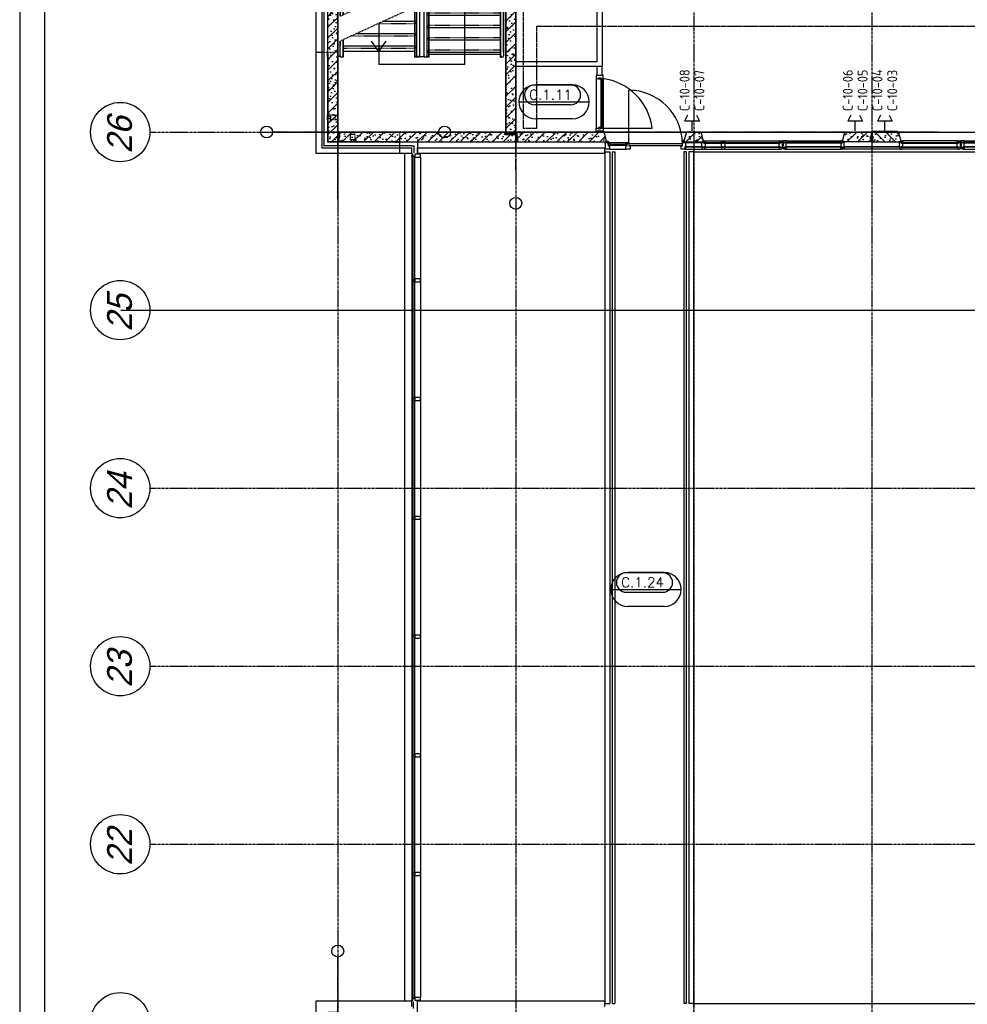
# Model space of a CAD drawing. Extents: x 0 to 1189, y 0 to 841.
# Tile 8 of 33: x 20 to 212, y 328 to 527. Entities that reach past the tile are written whole.
import ezdxf
from ezdxf.enums import TextEntityAlignment as Align

# ---------------------------------------------------------------- set-up
doc = ezdxf.new("R2010")
doc.units = 0
doc.header["$PDSIZE"] = 2
for name, pattern in [('B0304', [6, 5, -0.5, 0, -0.5]), ('B0402', [9.375, 6.25, -3.125]), ('DASHDOT', [25.4, 12.7, -6.35, 0, -6.35]), ('DASHEDX2', [1.5, 1, -0.5]), ('E0001', [1, 1, 0]), ('HIDDEN', [0.375, 0.25, -0.125]), ('HIDDENX2', [0.75, 0.5, -0.25])]:
    doc.linetypes.add(name, pattern=pattern)
doc.layers.get('0').update_dxf_attribs({"linetype": 'CONTINUOUS'})
for name, color, linetype in [('AB$1A---_ATTRIB', 9, 'CONTINUOUS'), ('AL$1A---_ALGEMEEN', 9, 'CONTINUOUS'), ('GOTEN', 3, 'CONTINUOUS'), ('STRAMIEN', 1, 'CONTINUOUS'), ('VITELCODERING', 1, 'CONTINUOUS'), ('VITELDATA', 2, 'CONTINUOUS')]:
    doc.layers.add(name, color=color, linetype=linetype)
doc.styles.add('ROMANS', font='romans.shx', dxfattribs={"height": 300})
doc.styles.add('ROMANSCURSIEF', font='romans.shx', dxfattribs={"oblique": 15, "height": 300})
doc.styles.get("Standard").update_dxf_attribs({"font": 'ISO'})
doc.styles.add('STYLE1', font='b-gbp', dxfattribs={"oblique": 15})
pattern_1 = [(225, (0, 0), (108.6116, -108.6116), []), (197, (0, 0), (-41.2599, -127.7242), [0, -130.56, -73.92, 0, -107.52]), (228, (0, 0), (29.4649, -129.8749), [0, -129.28, 0, -131.84, 0, -106.24]), (251, (0, 0), (76.6585, -107.6209), [0, -128, 0, -768, -105.28])]

# ---------------------------------------------------------------- blocks, each defined once
blk = doc.blocks.new('FORA0H')
at = {"color": 4}
blk.add_line((20, 836), (20, 5), dxfattribs=at)
at = {"color": 6}
blk.add_line((25, 831), (25, 10), dxfattribs=at)
blk = doc.blocks.new('B-GBPUI')
at = {"layer": 'AL$1A---_ALGEMEEN'}
for p, q in [((2985, 5453), (2985, 5480)), ((5415, 5453), (5415, 5480)), ((7815, 5453), (7815, 5480)), ((10215, 5453), (10215, 5480)), ((12615, 5453), (12615, 5480)), ((15015, 5453), (15015, 5480)), ((17510, 5453), (17510, 5480))]:
    blk.add_line(p, q, dxfattribs=at)
for points in [[(445, 5605), (445, 5485), (505, 5485), (505, 5605)], [(2970, 5605), (2970, 5485), (3030, 5485), (3030, 5605)], [(5370, 5605), (5370, 5485), (5430, 5485), (5430, 5605)], [(7770, 5605), (7770, 5485), (7830, 5485), (7830, 5605)], [(10170, 5605), (10170, 5485), (10230, 5485), (10230, 5605)], [(12570, 5605), (12570, 5485), (12630, 5485), (12630, 5605)], [(14970, 5605), (14970, 5485), (15030, 5485), (15030, 5605)], [(17495, 5605), (17495, 5485), (17555, 5485), (17555, 5605)], [(445, 5448), (445, 5430), (505, 5430), (505, 5448)], [(2985, 5453), (490, 5453), (490, 5480), (2985, 5480)], [(2970, 5448), (2970, 5430), (3030, 5430), (3030, 5448)], [(5385, 5453), (3015, 5453), (3015, 5480), (5385, 5480)], [(5370, 5448), (5370, 5430), (5430, 5430), (5430, 5448)], [(7785, 5453), (5415, 5453), (5415, 5480), (7785, 5480)], [(7770, 5448), (7770, 5430), (7830, 5430), (7830, 5448)], [(10185, 5453), (7815, 5453), (7815, 5480), (10185, 5480)], [(10170, 5448), (10170, 5430), (10230, 5430), (10230, 5448)], [(12585, 5453), (10215, 5453), (10215, 5480), (12585, 5480)], [(12570, 5448), (12570, 5430), (12630, 5430), (12630, 5448)], [(14985, 5453), (12615, 5453), (12615, 5480), (14985, 5480)], [(14970, 5448), (14970, 5430), (15030, 5430), (15030, 5448)], [(17510, 5453), (15015, 5453), (15015, 5480), (17510, 5480)], [(17495, 5448), (17495, 5430), (17555, 5430), (17555, 5448)]]:
    blk.add_lwpolyline(points, close=True, dxfattribs=at)
blk = doc.blocks.new('-954P1NIVO1')
at = {"layer": 'AL$1A---_ALGEMEEN', "color": 15, "linetype": 'DASHDOT'}
for p, q in [((0, -766), (0, 8222)), ((3600, -766), (3600, 8222)), ((-1474, 7200), (4498, 7200)), ((-1474, 3600), (4498, 3600)), ((-1474, 0), (4498, 0))]:
    blk.add_line(p, q, dxfattribs=at)
at = {"layer": 'AL$1A---_ALGEMEEN', "color": 15}
for p, q in [((50, 4325), (0, 4325)), ((50, 4335), (50, 4325)), ((110, 4335), (50, 4335)), ((50, 4310), (50, 4245)), ((50, 4235), (50, 3995)), ((100, 4310), (100, 4245)), ((100, 4235), (100, 3995)), ((110, 4335), (110, 4245)), ((110, 4235), (110, 3995)), ((1590, 4235), (110, 4235)), ((1590, 4235), (110, 4235)), ((830, 4235), (830, 2697)), ((1550, 4335), (1590, 4335)), ((1550, 4335), (1550, 4245)), ((1550, 4235), (1550, 3995)), ((1560, 4325), (1590, 4325)), ((1560, 4325), (1560, 4245)), ((1560, 4235), (1560, 3995)), ((1652, 4325), (1746, 4325)), ((1810, 4335), (1850, 4335)), ((1810, 4325), (1840, 4325)), ((1840, 4116), (1840, 4325)), ((1850, 4116), (1850, 4335)), ((1850, 4222), (3290, 4222)), ((2570, 4222), (2424, 4015)), ((2570, 4222), (2716, 4015)), ((2570, 1366), (2570, 4222)), ((3290, 4335), (3313, 4335)), ((3290, 4116), (3290, 4335)), ((3340, 4335), (3350, 4335)), ((3350, 4325), (3350, 4335)), ((3350, 4325), (3400, 4325)), ((50, 3985), (50, 3745)), ((100, 3985), (100, 3745)), ((110, 3985), (110, 3745)), ((1590, 3985), (110, 3985)), ((1550, 3985), (1550, 3745)), ((1560, 3985), (1560, 3745)), ((1810, 4116), (3290, 4116)), ((1840, 3866), (1840, 4106)), ((1850, 3866), (1850, 4106)), ((3290, 3866), (3290, 4106)), ((3300, 3866), (3300, 4106)), ((3350, 3866), (3350, 4106)), ((1810, 3866), (3290, 3866)), ((1840, 3616), (1840, 3856)), ((1850, 3616), (1850, 3856)), ((3290, 3616), (3290, 3856)), ((3300, 3616), (3300, 3856)), ((3350, 3616), (3350, 3856)), ((50, 3735), (50, 3495)), ((100, 3735), (100, 3495)), ((110, 3735), (110, 3495)), ((1590, 3735), (110, 3735)), ((1550, 3735), (1550, 3495)), ((1560, 3735), (1560, 3495)), ((1810, 3616), (3290, 3616)), ((1840, 3366), (1840, 3606)), ((1850, 3366), (1850, 3606)), ((3290, 3366), (3290, 3606)), ((3300, 3366), (3300, 3606)), ((3350, 3366), (3350, 3606)), ((50, 3485), (50, 3245)), ((100, 3485), (100, 3245)), ((110, 3485), (110, 3245)), ((1590, 3485), (110, 3485)), ((1550, 3485), (1550, 3245)), ((1560, 3485), (1560, 3245)), ((50, 3235), (50, 2995)), ((100, 3235), (100, 2995)), ((110, 3235), (110, 2995)), ((1590, 3235), (110, 3235)), ((1550, 3235), (1550, 3027)), ((1560, 3235), (1560, 3031)), ((1810, 3366), (3290, 3366)), ((1840, 3116), (1840, 3356)), ((1850, 3116), (1850, 3356)), ((3290, 3116), (3290, 3356)), ((3300, 3116), (3300, 3356)), ((3350, 3116), (3350, 3356)), ((1810, 3116), (3290, 3116)), ((1840, 2866), (1840, 3106)), ((1850, 2866), (1850, 3106)), ((3290, 2866), (3290, 3106)), ((3300, 2866), (3300, 3106)), ((3350, 2866), (3350, 3106)), ((50, 2985), (50, 2745)), ((100, 2985), (100, 2745)), ((110, 2985), (110, 2745)), ((1458, 2985), (110, 2985)), ((830, 2697), (684, 2904)), ((830, 2697), (976, 2904)), ((1810, 2866), (3290, 2866)), ((1840, 2616), (1840, 2856)), ((1850, 2616), (1850, 2856)), ((3290, 2616), (3290, 2856)), ((3300, 2616), (3300, 2856)), ((3350, 2616), (3350, 2856)), ((50, 2735), (50, 2495)), ((100, 2735), (100, 2495)), ((110, 2735), (110, 2495)), ((912, 2735), (110, 2735)), ((1810, 2616), (3290, 2616)), ((1840, 2366), (1840, 2606)), ((1850, 2366), (1850, 2606)), ((3290, 2366), (3290, 2606)), ((3300, 2366), (3300, 2606)), ((3350, 2366), (3350, 2606)), ((50, 2485), (50, 2340)), ((100, 2485), (100, 2363)), ((366, 2485), (110, 2485)), ((110, 2485), (110, 2368)), ((1600, 2485), (1458, 2485)), ((1550, 2527), (1550, 2495)), ((1550, 2485), (1550, 2245)), ((1560, 2531), (1560, 2495)), ((1560, 2485), (1560, 2245)), ((830, 2197), (830, 1366)), ((1600, 2235), (912, 2235)), ((1550, 2235), (1550, 1995)), ((1560, 2235), (1560, 1995)), ((1810, 2366), (3290, 2366)), ((1840, 2116), (1840, 2356)), ((1850, 2116), (1850, 2356)), ((3290, 2116), (3290, 2356)), ((3300, 2116), (3300, 2356)), ((3350, 2116), (3350, 2356)), ((1810, 2116), (3290, 2116)), ((1840, 1866), (1840, 2106)), ((1850, 1866), (1850, 2106)), ((3290, 1866), (3290, 2106)), ((3300, 1866), (3300, 2106)), ((3350, 1866), (3350, 2106)), ((50, 1840), (50, 1745)), ((100, 1863), (100, 1745)), ((110, 1868), (110, 1745)), ((1600, 1985), (366, 1985)), ((830, 1628), (684, 1835)), ((830, 1628), (976, 1835)), ((1550, 1985), (1550, 1745)), ((1560, 1985), (1560, 1745)), ((1810, 1866), (3290, 1866)), ((1840, 1616), (1840, 1856)), ((1850, 1616), (1850, 1856)), ((3290, 1616), (3290, 1856)), ((3300, 1616), (3300, 1856)), ((3350, 1616), (3350, 1856)), ((110, 1735), (110, 1515)), ((1600, 1735), (110, 1735)), ((1550, 1628), (110, 1628)), ((1550, 1735), (1550, 1515)), ((1560, 1735), (1560, 1525)), ((1810, 1616), (3290, 1616)), ((1810, 1616), (3290, 1616)), ((1840, 1525), (1840, 1606)), ((1850, 1515), (1850, 1606)), ((3290, 1515), (3290, 1606)), ((50, 1525), (0, 1525)), ((110, 1515), (92, 1515)), ((1610, 1515), (1550, 1515)), ((1594, 1525), (1560, 1525)), ((1645, 1525), (1755, 1525)), ((1850, 1515), (1792, 1515)), ((1840, 1525), (1801, 1525)), ((1850, 1578), (3290, 1578)), ((3290, 1515), (3307, 1515)), ((2570, 1366), (830, 1366))]:
    blk.add_line(p, q, dxfattribs=at)
at = {"layer": 'AL$1A---_ALGEMEEN', "color": 15, "linetype": 'B0402', "ltscale": 0.1}
for p, q in [((110, 4197), (1550, 4197)), ((3290, 4153), (1850, 4153)), ((110, 3947), (1550, 3947)), ((3290, 3903), (1850, 3903)), ((110, 3697), (1550, 3697)), ((3290, 3653), (1850, 3653)), ((110, 3447), (1550, 3447)), ((3290, 3403), (1850, 3403)), ((110, 3197), (1550, 3197)), ((3290, 3153), (1850, 3153)), ((110, 2947), (1376, 2947)), ((3290, 2903), (1850, 2903)), ((110, 2697), (830, 2697)), ((3290, 2653), (1850, 2653)), ((110, 2447), (284, 2447)), ((1376, 2447), (1550, 2447)), ((3290, 2403), (1850, 2403)), ((830, 2197), (1550, 2197)), ((3290, 2153), (1850, 2153)), ((284, 1947), (1550, 1947)), ((3290, 1903), (1850, 1903)), ((110, 1697), (1550, 1697)), ((3290, 1653), (1850, 1653))]:
    blk.add_line(p, q, dxfattribs=at)
at = {"layer": 'AL$1A---_ALGEMEEN', "color": 15, "linetype": 'B0402', "ltscale": 0.05}
for p, q in [((1590, 4199), (1550, 4199)), ((1810, 4151), (1850, 4151)), ((1590, 3949), (1550, 3949)), ((1810, 3901), (1850, 3901)), ((1590, 3699), (1550, 3699)), ((1810, 3651), (1850, 3651)), ((1590, 3449), (1550, 3449)), ((1810, 3401), (1850, 3401)), ((3290, 3401), (3350, 3401)), ((1590, 3199), (1550, 3199)), ((1810, 3151), (1850, 3151)), ((1810, 2901), (1850, 2901)), ((1810, 2651), (1850, 2651)), ((1600, 2449), (1550, 2449)), ((1810, 2401), (1850, 2401)), ((1600, 2199), (1550, 2199)), ((1810, 2151), (1850, 2151)), ((1600, 1949), (1550, 1949)), ((1810, 1901), (1850, 1901)), ((1600, 1699), (1550, 1699)), ((1810, 1651), (1850, 1651))]:
    blk.add_line(p, q, dxfattribs=at)
at = {"layer": 'AL$1A---_ALGEMEEN'}
for p, q in [((1600, 3050), (1600, 4310)), ((1650, 4310), (1650, 3072)), ((1750, 1540), (1750, 4310)), ((1800, 4310), (1800, 1540)), ((3300, 1540), (3300, 4310)), ((3350, 4310), (3350, 1540)), ((1600, 1540), (1600, 2550)), ((1650, 2572), (1650, 1540)), ((50, 1540), (50, 1840)), ((100, 1863), (100, 1540))]:
    blk.add_line(p, q, dxfattribs=at)
at = {"layer": 'AL$1A---_ALGEMEEN', "color": 15, "linetype": 'B0402'}
for p, q in [((1650, 3072), (50, 2340)), ((1650, 2572), (50, 1840))]:
    blk.add_line(p, q, dxfattribs=at)
at = {"layer": 'AL$1A---_ALGEMEEN', "color": 15}
for points in [[(2271, 4495), (2271, 4495), (2271, 4495), (2271, 4495), (2271, 4495), (2271, 4495), (2271, 4495)], [(1129, 1356), (1129, 1356), (1129, 1356), (1129, 1356), (1129, 1356), (1129, 1356), (1129, 1356)]]:
    blk.add_lwpolyline(points, dxfattribs=at)
at = {"layer": 'AL$1A---_ALGEMEEN'}
for points in [[(50, 2340), (50, 4310, -1), (100, 4310), (100, 2363)], [(1600, 3050), (1600, 4310, -1), (1650, 4310), (1650, 3072)]]:
    blk.add_lwpolyline(points, format="xyb", dxfattribs=at)
for centre, start, end in [((1625, 4310), 0, 180), ((1775, 4310), 0, 180), ((3325, 4310), 0, 180), ((75, 1540), 180, 0), ((1625, 1540), 180, 0), ((1775, 1540), 180, 0), ((3325, 1540), 180, 0)]:
    blk.add_arc(centre, 25, start, end, dxfattribs=at)
blk = doc.blocks.new('-P1KHI10')
at = {"layer": 'AL$1A---_ALGEMEEN', "color": 15, "ltscale": 2}
for p, q in [((-1731, -180), (-626, -180)), ((-559, -180), (-231, -180)), ((559, -180), (231, -180)), ((1731, -180), (626, -180)), ((-607, -214), (-1750, -214)), ((-1750, -214), (-1750, -222)), ((-607, -222), (-1750, -222)), ((-607, -302), (-1750, -302)), ((-1750, -302), (-1750, -306)), ((-607, -306), (-1750, -306)), ((-1748, -349), (-609, -349)), ((-607, -214), (-607, -222)), ((-607, -302), (-607, -306)), ((-209, -214), (-578, -214)), ((-578, -214), (-578, -222)), ((-209, -222), (-578, -222)), ((-209, -302), (-578, -302)), ((-578, -302), (-578, -306)), ((-209, -306), (-578, -306)), ((586, -349), (-576, -349)), ((-209, -214), (-209, -222)), ((-209, -302), (-209, -306)), ((-177, -302), (-177, -306)), ((173, -302), (-177, -302)), ((173, -306), (-177, -306)), ((-164, -210), (164, -210)), ((173, -302), (173, -306)), ((211, -302), (578, -302)), ((211, -302), (211, -306)), ((211, -306), (578, -306)), ((212, -214), (578, -214)), ((212, -214), (212, -222)), ((212, -222), (578, -222)), ((578, -214), (578, -222)), ((578, -302), (578, -306)), ((607, -214), (607, -222)), ((607, -214), (1750, -214)), ((607, -222), (1750, -222)), ((607, -302), (607, -306)), ((607, -302), (1750, -302)), ((607, -306), (1750, -306)), ((1758, -349), (609, -349)), ((1750, -214), (1750, -222)), ((1750, -302), (1750, -306))]:
    blk.add_line(p, q, dxfattribs=at)
at = {"layer": 'AL$1A---_ALGEMEEN', "linetype": 'Continuous', "ltscale": 2}
for points in [[(-1731, -210), (-1731, -180), (-1798, -180), (-1798, -210), (-1731, -210)], [(-559, -210), (-559, -180), (-626, -180), (-626, -210), (-559, -210)], [(-191, -210), (-191, -180), (-231, -180), (-231, -210), (-191, -210)], [(191, -210), (191, -180), (231, -180), (231, -210), (191, -210)], [(559, -210), (559, -180), (626, -180), (626, -210), (559, -210)], [(1731, -210), (1731, -180), (1798, -180), (1798, -210), (1731, -210)], [(-1798, -310), (-1731, -310), (-1731, -339), (-1748, -339), (-1748, -349), (-1778, -349), (-1778, -334), (-1798, -334), (-1798, -310)], [(-626, -310), (-559, -310), (-559, -339), (-576, -339), (-576, -349), (-609, -349), (-609, -339), (-626, -339), (-626, -310)], [(-231, -310), (-164, -310), (-164, -339), (-181, -339), (-181, -349), (-214, -349), (-214, -339), (-231, -339), (-231, -310)], [(231, -310), (164, -310), (164, -339), (181, -339), (181, -349), (214, -349), (214, -339), (231, -339), (231, -310)], [(626, -310), (559, -310), (559, -339), (576, -339), (576, -349), (609, -349), (609, -339), (626, -339), (626, -310)], [(1798, -310), (1731, -310), (1731, -339), (1748, -339), (1748, -349), (1778, -349), (1778, -334), (1798, -334), (1798, -310)]]:
    blk.add_lwpolyline(points, dxfattribs=at)
at = {"layer": 'AL$1A---_ALGEMEEN', "color": 15, "linetype": 'Continuous', "ltscale": 2}
for points in [[(-1798, -210), (-1798, -226), (-1798, -226), (-1798, -240), (-1789, -240), (-1789, -280), (-1798, -280), (-1798, -298), (-1798, -298), (-1798, -310), (-1758, -310), (-1758, -298), (-1731, -298), (-1731, -230), (-1731, -226), (-1758, -226), (-1758, -210), (-1795, -210)], [(1798, -210), (1798, -226), (1798, -226), (1798, -240), (1789, -240), (1789, -280), (1798, -280), (1798, -298), (1798, -298), (1798, -310), (1758, -310), (1758, -298), (1731, -298), (1731, -230), (1731, -226), (1758, -226), (1758, -210), (1795, -210)]]:
    blk.add_lwpolyline(points, close=True, dxfattribs=at)
at = {"layer": 'AL$1A---_ALGEMEEN', "linetype": 'Continuous', "ltscale": 2}
for points in [[(-599, -210), (-599, -226), (-626, -226), (-626, -270), (-626, -298), (-599, -298), (-599, -310), (-586, -310), (-586, -298), (-559, -298), (-559, -230), (-559, -226), (-586, -226), (-586, -210), (-596, -210)], [(-204, -210), (-204, -226), (-231, -226), (-231, -270), (-231, -298), (-204, -298), (-204, -310), (-181, -310), (-181, -298), (-164, -298), (-164, -230), (-164, -210), (-201, -210)], [(204, -210), (204, -226), (231, -226), (231, -270), (231, -298), (204, -298), (204, -310), (181, -310), (181, -298), (164, -298), (164, -230), (164, -210), (201, -210)], [(599, -210), (599, -226), (626, -226), (626, -270), (626, -298), (599, -298), (599, -310), (586, -310), (586, -298), (559, -298), (559, -230), (559, -226), (586, -226), (586, -210), (596, -210)]]:
    blk.add_lwpolyline(points, close=True, dxfattribs=at)
blk = doc.blocks.new('-P1KHI11')
at = {"layer": 'AL$1A---_ALGEMEEN', "color": 15, "ltscale": 2}
for p, q in [((-1731, -180), (-626, -180)), ((1731, -180), (626, -180)), ((-607, -214), (-1750, -214)), ((-1750, -214), (-1750, -222)), ((-607, -222), (-1750, -222)), ((-607, -302), (-1750, -302)), ((-1750, -302), (-1750, -306)), ((-607, -306), (-1750, -306)), ((-1748, -349), (-609, -349)), ((-607, -214), (-607, -222)), ((-607, -302), (-607, -306)), ((586, -349), (-576, -349)), ((569, -302), (-569, -302)), ((-569, -302), (-569, -306)), ((569, -306), (-569, -306)), ((569, -302), (569, -306)), ((607, -214), (607, -222)), ((607, -214), (1750, -214)), ((607, -222), (1750, -222)), ((607, -302), (607, -306)), ((607, -302), (1750, -302)), ((607, -306), (1750, -306)), ((1758, -349), (609, -349)), ((1750, -214), (1750, -222)), ((1750, -302), (1750, -306))]:
    blk.add_line(p, q, dxfattribs=at)
at = {"layer": 'AL$1A---_ALGEMEEN', "linetype": 'Continuous', "ltscale": 2}
for points in [[(-1731, -210), (-1731, -180), (-1798, -180), (-1798, -210), (-1731, -210)], [(-586, -210), (-586, -180), (-627, -180), (-627, -210), (-586, -210)], [(586, -210), (586, -180), (626, -180), (626, -210), (586, -210)], [(1731, -210), (1731, -180), (1798, -180), (1798, -210), (1731, -210)], [(-1798, -310), (-1731, -310), (-1731, -339), (-1748, -339), (-1748, -349), (-1778, -349), (-1778, -334), (-1798, -334), (-1798, -310)], [(-626, -310), (-559, -310), (-559, -339), (-576, -339), (-576, -349), (-609, -349), (-609, -339), (-626, -339), (-626, -310)], [(626, -310), (559, -310), (559, -339), (576, -339), (576, -349), (609, -349), (609, -339), (626, -339), (626, -310)], [(1798, -310), (1731, -310), (1731, -339), (1748, -339), (1748, -349), (1778, -349), (1778, -334), (1798, -334), (1798, -310)]]:
    blk.add_lwpolyline(points, dxfattribs=at)
at = {"layer": 'AL$1A---_ALGEMEEN', "color": 15, "linetype": 'Continuous', "ltscale": 2}
for points in [[(-1798, -210), (-1798, -226), (-1798, -226), (-1798, -240), (-1789, -240), (-1789, -280), (-1798, -280), (-1798, -298), (-1798, -298), (-1798, -310), (-1758, -310), (-1758, -298), (-1731, -298), (-1731, -230), (-1731, -226), (-1758, -226), (-1758, -210), (-1795, -210)], [(1798, -210), (1798, -226), (1798, -226), (1798, -240), (1789, -240), (1789, -280), (1798, -280), (1798, -298), (1798, -298), (1798, -310), (1758, -310), (1758, -298), (1731, -298), (1731, -230), (1731, -226), (1758, -226), (1758, -210), (1795, -210)]]:
    blk.add_lwpolyline(points, close=True, dxfattribs=at)
at = {"layer": 'AL$1A---_ALGEMEEN', "linetype": 'Continuous', "ltscale": 2}
for points in [[(-600, -210), (-600, -226), (-627, -226), (-627, -270), (-627, -298), (-600, -298), (-600, -310), (-577, -310), (-577, -298), (-560, -298), (-560, -230), (-560, -210), (-597, -210)], [(599, -210), (599, -226), (626, -226), (626, -270), (626, -298), (599, -298), (599, -310), (576, -310), (576, -298), (559, -298), (559, -230), (559, -210), (596, -210)]]:
    blk.add_lwpolyline(points, close=True, dxfattribs=at)
blk = doc.blocks.new('-P1KHI16')
at = {"layer": 'AL$1A---_ALGEMEEN', "ltscale": 2}
blk.add_line((-1311, -235), (-1311, 847), dxfattribs=at)
at = {"layer": 'AL$1A---_ALGEMEEN', "color": 15, "ltscale": 2}
for p, q in [((231, -180), (559, -180)), ((626, -180), (1731, -180)), ((-1731, -210), (-1349, -210)), ((-1354, -249), (-1723, -249)), ((-1723, -249), (-1723, -269)), ((-1354, -254), (-1723, -254)), ((-1354, -269), (-1723, -269)), ((-1723, -269), (-1723, -273)), ((-1354, -273), (-1723, -273)), ((-1704, -349), (-1376, -349)), ((-1354, -249), (-1354, -269)), ((-1354, -269), (-1354, -273)), ((-181, -349), (181, -349)), ((-177, -302), (-177, -306)), ((173, -302), (-177, -302)), ((173, -306), (-177, -306)), ((-164, -210), (164, -210)), ((173, -302), (173, -306)), ((211, -302), (578, -302)), ((211, -306), (578, -306)), ((212, -214), (578, -214)), ((212, -214), (212, -222)), ((212, -222), (578, -222)), ((213, -302), (213, -306)), ((214, -349), (1748, -349)), ((578, -214), (578, -222)), ((578, -302), (578, -306)), ((607, -214), (607, -222)), ((607, -214), (1750, -214)), ((607, -222), (1750, -222)), ((607, -302), (607, -306)), ((607, -302), (1750, -302)), ((607, -306), (1750, -306)), ((1750, -214), (1750, -222)), ((1751, -302), (1751, -306))]:
    blk.add_line(p, q, dxfattribs=at)
at = {"layer": 'AL$1A---_ALGEMEEN', "ltscale": 2}
for points in [[(-1771, -182), (-1733, -182), (-1733, -210), (-1761, -210), (-1761, -210), (-1771, -210), (-1771, -210), (-1771, -210), (-1771, -182)], [(-1794, -349), (-1794, -319), (-1785, -319), (-1785, -240), (-1794, -240), (-1794, -230), (-1785, -230), (-1785, -210), (-1731, -210), (-1731, -277), (-1704, -277), (-1704, -349), (-1794, -349)], [(-1785, -210), (-1767, -210)], [(-1731, -218), (-1704, -218), (-1704, -245), (-1721, -245), (-1721, -245), (-1731, -245), (-1731, -245), (-1731, -245), (-1731, -218)]]:
    blk.add_lwpolyline(points, dxfattribs=at)
at = {"layer": 'AL$1A---_ALGEMEEN', "linetype": 'Continuous', "ltscale": 2}
for points in [[(-191, -210), (-191, -180), (-227, -180), (-227, -210), (-191, -210)], [(191, -210), (191, -180), (231, -180), (231, -210), (191, -210)], [(559, -210), (559, -180), (626, -180), (626, -210), (559, -210)], [(1731, -210), (1731, -180), (1798, -180), (1798, -210), (1731, -210)], [(-1376, -218), (-1349, -218), (-1349, -245), (-1366, -245), (-1366, -245), (-1376, -245), (-1376, -245), (-1376, -245), (-1376, -218)], [(-181, -310), (-164, -310), (-164, -339), (-171, -339), (-171, -339), (-181, -339), (-181, -339), (-181, -339), (-181, -310)], [(231, -310), (164, -310), (164, -339), (181, -339), (181, -349), (214, -349), (214, -339), (231, -339), (231, -310)], [(626, -310), (559, -310), (559, -339), (576, -339), (576, -349), (609, -349), (609, -339), (626, -339), (626, -310)], [(1798, -310), (1731, -310), (1731, -339), (1748, -339), (1748, -349), (1778, -349), (1778, -334), (1798, -334), (1798, -310)]]:
    blk.add_lwpolyline(points, dxfattribs=at)
at = {"layer": 'AL$1A---_ALGEMEEN', "color": 15, "linetype": 'Continuous', "ltscale": 2}
for points in [[(-1376, -277), (-1349, -277), (-1349, -210), (-1313, -210), (-1313, -277), (-1286, -277), (-1286, -349), (-1313, -349), (-1313, -349), (-1336, -349), (-1336, -349), (-1376, -349)], [(-254, -277), (-227, -277), (-227, -210), (-164, -210), (-164, -230), (-164, -298), (-181, -298), (-181, -349), (-254, -349), (-254, -282), (-254, -282)], [(1798, -210), (1798, -226), (1798, -226), (1798, -240), (1789, -240), (1789, -280), (1798, -280), (1798, -298), (1798, -298), (1798, -310), (1758, -310), (1758, -298), (1731, -298), (1731, -230), (1731, -226), (1758, -226), (1758, -210), (1795, -210)]]:
    blk.add_lwpolyline(points, close=True, dxfattribs=at)
at = {"layer": 'AL$1A---_ALGEMEEN', "ltscale": 2}
blk.add_lwpolyline([(-1311, -235), (-1311, -275), (-229, -275), (-229, -235)], close=True, dxfattribs=at)
at = {"layer": 'AL$1A---_ALGEMEEN', "linetype": 'Continuous', "ltscale": 2}
for points in [[(204, -210), (204, -226), (231, -226), (231, -270), (231, -298), (204, -298), (204, -310), (181, -310), (181, -298), (164, -298), (164, -230), (164, -210), (201, -210)], [(599, -210), (599, -226), (626, -226), (626, -270), (626, -298), (599, -298), (599, -310), (586, -310), (586, -298), (559, -298), (559, -230), (559, -226), (586, -226), (586, -210), (596, -210)]]:
    blk.add_lwpolyline(points, close=True, dxfattribs=at)
at = {"layer": 'AL$1A---_ALGEMEEN', "ltscale": 2}
blk.add_arc((-1320, -244), 1091, 0.4877, 89.5123, dxfattribs=at)
blk = doc.blocks.new('-954P1-KHIC')
at = {"layer": 'AL$1A---_ALGEMEEN', "ltscale": 2}
for p, q in [((-139, -1033.2), (-139, -966.2)), ((-139, -966.2), (-90, -966.2)), ((-49, -966.2), (0, -966.2)), ((0, -966.2), (0, -1033.2)), ((-120.5, -1033.2), (-139, -1033.2)), ((-18.5, -1023.2), (-120.5, -1023.2)), ((-120.5, -1023.2), (-120.5, -1033.2)), ((-18.5, -1033.2), (-18.5, -1023.2)), ((0, -1033.2), (-18.5, -1033.2))]:
    blk.add_line(p, q, dxfattribs=at)
at = {"layer": 'AL$1A---_ALGEMEEN'}
for p, q in [((-49, -949.2), (-90, -949.2)), ((-90, -949.2), (-90, -975.2)), ((-90, -975.2), (-49, -975.2)), ((-49, -949.2), (-49, -975.2))]:
    blk.add_line(p, q, dxfattribs=at)
blk = doc.blocks.new('-P1KHI04')
at = {"layer": 'AL$1A---_ALGEMEEN', "color": 15, "ltscale": 2}
for p, q in [((0, 1074), (0, 67)), ((139, 1074), (139, 67))]:
    blk.add_line(p, q, dxfattribs=at)
at = {"layer": 'AL$1A---_ALGEMEEN', "ltscale": 2}
blk.add_line((130, 69), (1133, 69), dxfattribs=at)
at = {"layer": 'AL$1A---_ALGEMEEN', "color": 15}
blk.add_lwpolyline([(130, 1072), (91, 1072), (91, 69), (130, 69)], close=True, dxfattribs=at)
at = {"layer": 'AL$1A---_ALGEMEEN', "ltscale": 2}
blk.add_arc((-14, -75), 1156, 7.1626, 82.8374, dxfattribs=at)
at = {"layer": 'AL$1A---_ALGEMEEN', "ltscale": 2, "xscale": -1, "rotation": 180}
blk.add_blockref('-954P1-KHIC', (139, 108), dxfattribs=at)
at = {"layer": 'AL$1A---_ALGEMEEN', "ltscale": 2}
blk.add_blockref('-954P1-KHIC', (139, 1033), dxfattribs=at)
blk = doc.blocks.new('-954P1-KSE01')
at = {"layer": 'AL$1A---_ALGEMEEN', "color": 15, "ltscale": 2}
for p, q in [((-205, 1512.6), (-205, -205)), ((-200, 1512.6), (-200, -200)), ((1149.3, -205), (-205, -205)), ((1149.3, -200), (-200, -200))]:
    blk.add_line(p, q, dxfattribs=at)
at = {"layer": 'AL$1A---_ALGEMEEN', "ltscale": 2}
for p, q in [((1149.3, -200), (1149.3, -205)), ((1249.3, -200), (1149.3, -200)), ((1149.3, -205), (1249.3, -205)), ((1249.3, -205), (1249.3, -200))]:
    blk.add_line(p, q, dxfattribs=at)
for points in [[(-205, 1612.6), (-200, 1612.6), (-200, 1512.6), (-205, 1512.6), (-205, 1612.6)], [(-205, 350), (-200, 350), (-200, 250), (-205, 250), (-205, 350)], [(-200, 325), (-150, 325), (-150, 275), (-200, 275)], [(275, -150), (325, -150), (325, -200), (275, -200), (275, -150)], [(250, -200), (350, -200), (350, -205), (250, -205), (250, -200)]]:
    blk.add_lwpolyline(points, dxfattribs=at)
at = {"layer": 'AL$1A---_ALGEMEEN', "color": 15, "linetype": 'HIDDEN', "ltscale": 0.1}
for points in [[(-150, 350), (-50, 350), (-50, 250), (-150, 250), (-150, 350)], [(250, -150), (350, -150), (350, -50), (250, -50), (250, -150)]]:
    blk.add_lwpolyline(points, dxfattribs=at)
blk = doc.blocks.new('-STR-H')
at = {"layer": 'AL$1A---_ALGEMEEN', "linetype": 'DASHDOT', "ltscale": 0.5}
blk.add_line((0, 0), (-9880, 0), dxfattribs=at)
at = {"layer": 'AL$1A---_ALGEMEEN', "linetype": 'Continuous', "ltscale": 2}
blk.add_circle((-10000, 0), 120, dxfattribs=at)
for p in [(-8560, 0), (-4960, 0), (-1360, 0)]:
    blk.add_point(p, dxfattribs=at)
blk = doc.blocks.new('-P21')
at = {"layer": 'AL$1A---_ALGEMEEN', "ltscale": 2}
h = blk.add_hatch(dxfattribs=at)
h.set_pattern_fill('PREFB', color=256, scale=8, angle=180, style=0)
h.set_pattern_definition(pattern_1)
h.paths.add_polyline_path([(-200, -200), (0, -200), (0, -125), (-25, -100), (0, -75), (0, 3565), (-25, 3590), (-25, 3610), (0, 3635), (0, 5679), (-160, 5722), (-200, 5722)])
at = {"layer": 'AL$1A---_ALGEMEEN', "linetype": 'Continuous', "ltscale": 2}
for p, q in [((-200, -200), (-200, 5722)), ((-200, 5722), (-160, 5722)), ((-160, 5722), (0, 5679)), ((0, 5679), (0, 3635)), ((-25, 3610), (0, 3635)), ((-25, 3610), (-25, 3590)), ((0, 3565), (-25, 3590)), ((0, 3565), (0, -75)), ((0, -125), (0, -200)), ((0, -200), (-200, -200))]:
    blk.add_line(p, q, dxfattribs=at)
for points in [[(-200, 5722), (-160, 5722), (0, 5679), (0, 3635), (-25, 3610), (-25, 3590), (0, 3565), (0, -75), (-25, -100), (0, -125), (0, -200), (-200, -200), (-200, 5722)], [(0, -125), (-25, -100), (0, -75)], [(0, -125), (-25, -100), (0, -75)]]:
    blk.add_lwpolyline(points, dxfattribs=at)
at = {"layer": 'AL$1A---_ALGEMEEN', "linetype": 'Continuous', "ltscale": 2, "rotation": 270}
blk.add_blockref('-STR-H', (0, -1360), dxfattribs=at)
blk = doc.blocks.new('-STR-H2')
at = {"layer": 'AL$1A---_ALGEMEEN', "linetype": 'DASHDOT', "ltscale": 0.5}
blk.add_line((-3600, 0), (-9880, 0), dxfattribs=at)
at = {"layer": 'AL$1A---_ALGEMEEN', "linetype": 'Continuous', "ltscale": 2}
blk.add_circle((-10000, 0), 120, dxfattribs=at)
for p in [(-8560, 0), (-4960, 0)]:
    blk.add_point(p, dxfattribs=at)
blk = doc.blocks.new('-P22')
at = {"layer": 'AL$1A---_ALGEMEEN', "ltscale": 2}
h = blk.add_hatch(dxfattribs=at)
h.set_pattern_fill('PREFB', color=256, scale=8, angle=180, style=0)
h.set_pattern_definition(pattern_1)
h.paths.add_polyline_path([(50, 0), (40, -10), (40, -75), (65, -100), (40, -125), (40, -200), (3620, -200), (3620, -50), (3400, -50), (3400, -10), (3390, 0)])
at = {"layer": 'AL$1A---_ALGEMEEN', "linetype": 'Continuous', "ltscale": 2}
for p, q in [((40, -10), (50, 0)), ((3390, 0), (50, 0)), ((40, -10), (40, -75)), ((40, -125), (40, -200)), ((3390, 0), (3400, -10)), ((3400, -50), (3400, -10)), ((3400, -50), (3620, -50)), ((3620, -200), (3620, -50)), ((40, -200), (3620, -200))]:
    blk.add_line(p, q, dxfattribs=at)
for points in [[(50, 0), (40, -10), (40, -75), (65, -100), (40, -125), (40, -200), (3620, -200), (3620, -50), (3400, -50), (3400, -10), (3390, 0), (50, 0)], [(40, -75), (65, -100), (40, -125)]]:
    blk.add_lwpolyline(points, dxfattribs=at)
blk.add_blockref('-STR-H2', (8580, 0), dxfattribs=at)
blk = doc.blocks.new('-P23')
at = {"layer": 'AL$1A---_ALGEMEEN', "ltscale": 2}
h = blk.add_hatch(dxfattribs=at)
h.set_pattern_fill('PREFB', color=256, scale=8, angle=180, style=0)
h.set_pattern_definition(pattern_1)
h.paths.add_polyline_path([(0, 1269), (-120, 1269), (-120, 1226), (-200, 1226), (-200, 181), (-175, 156), (-175, 136), (-200, 111), (-200, -3484), (0, -3484)])
at = {"layer": 'AL$1A---_ALGEMEEN', "linetype": 'Continuous', "ltscale": 2}
for p, q in [((-200, 1226), (-120, 1226)), ((-120, 1226), (-120, 1269)), ((-120, 1269), (0, 1269)), ((0, 1269), (0, -3484)), ((-175, 156), (-200, 181)), ((-200, 111), (-175, 136)), ((-200, -3484), (-200, 111)), ((-175, 136), (-175, 156)), ((0, -3484), (-200, -3484))]:
    blk.add_line(p, q, dxfattribs=at)
for points in [[(-200, -3484), (0, -3484), (0, 1269), (-120, 1269), (-120, 1226), (-200, 1226), (-200, 181), (-175, 156), (-175, 136), (-200, 111), (-200, -3484)], [(-200, 181), (-200, 1226)]]:
    blk.add_lwpolyline(points, dxfattribs=at)
at = {"layer": 'AL$1A---_ALGEMEEN', "linetype": 'Continuous', "ltscale": 2, "rotation": 90}
blk.add_blockref('-STR-H', (0, 5106), dxfattribs=at)
blk = doc.blocks.new('-P20')
at = {"layer": 'AL$1A---_ALGEMEEN', "ltscale": 2}
h = blk.add_hatch(dxfattribs=at)
h.set_pattern_fill('PREFB', color=256, scale=8, angle=180, style=0)
h.set_pattern_definition(pattern_1)
h.paths.add_polyline_path([(0, 10953), (-25, 10978), (0, 11003), (0, 11078), (-200, 11078), (-200, 3610), (-160, 3610), (0, 3652.9)])
at = {"layer": 'AL$1A---_ALGEMEEN', "linetype": 'Continuous', "ltscale": 2}
for p, q in [((-200, 3610), (-200, 11078)), ((-200, 11078), (0, 11078)), ((0, 11078), (0, 11003)), ((0, 10953), (0, 3652.9)), ((-160, 3610), (-200, 3610)), ((0, 3652.9), (-160, 3610))]:
    blk.add_line(p, q, dxfattribs=at)
for points in [[(-200, 3610), (-160, 3610), (0, 3652.9), (0, 10953), (-25, 10978), (0, 11003), (0, 11078), (-200, 11078), (-200, 3610)], [(0, 11003), (-25, 10978), (0, 10953)]]:
    blk.add_lwpolyline(points, dxfattribs=at)
at = {"layer": 'AL$1A---_ALGEMEEN', "linetype": 'Continuous', "ltscale": 2, "rotation": 270}
blk.add_blockref('-STR-H', (0, 2318), dxfattribs=at)
blk = doc.blocks.new('-P02')
at = {"layer": 'AL$1A---_ALGEMEEN', "ltscale": 2}
h = blk.add_hatch(dxfattribs=at)
h.set_pattern_fill('PREFB', color=256, scale=8, angle=180, style=0)
h.set_pattern_definition(pattern_1)
h.paths.add_polyline_path([(1796, 0), (30, 0), (30, -75), (55, -100), (30, -125), (30, -200), (1839, -200), (1839, -160)])
h.paths.add_polyline_path([(3758, 0), (3462, 0), (3419, -160), (3419, -200), (3801, -200), (3801, -160)])
h.paths.add_polyline_path([(7200, -75), (7200, 0), (6667, 0), (6624, -160), (6624, -200), (7200, -200), (7200, -125), (7175, -100)])
at = {"layer": 'AL$1A---_ALGEMEEN', "linetype": 'Continuous', "ltscale": 2}
for p, q in [((1796, 0), (30, 0)), ((1839, -160), (1796, 0)), ((30, 0), (30, -75)), ((30, -125), (30, -200)), ((1839, -200), (1839, -160)), ((3462, 0), (3419, -160)), ((3419, -160), (3419, -200)), ((3758, 0), (3462, 0)), ((3801, -160), (3758, 0)), ((3801, -200), (3801, -160)), ((6624, -160), (6667, 0)), ((6624, -200), (6624, -160)), ((6667, 0), (7200, 0)), ((7200, 0), (7200, -75)), ((7200, -125), (7200, -200)), ((30, -200), (1839, -200)), ((3419, -200), (3801, -200)), ((7200, -200), (6624, -200))]:
    blk.add_line(p, q, dxfattribs=at)
at = {"layer": 'AL$1A---_ALGEMEEN', "color": 15, "ltscale": 2}
blk.add_line((1797, 0), (6666, 0), dxfattribs=at)
at = {"layer": 'AL$1A---_ALGEMEEN', "linetype": 'Continuous', "ltscale": 2}
for points in [[(30, -75), (55, -100), (30, -125)], [(7200, -125), (7175, -100), (7200, -75)]]:
    blk.add_lwpolyline(points, dxfattribs=at)
blk.add_blockref('-STR-H', (8570, 0), dxfattribs=at)
blk = doc.blocks.new('-RUIM-NR')
at = {"layer": 'AL$1A---_ALGEMEEN', "color": 15, "linetype": 'ByBlock'}
for p, q in [((340, 337), (-399, 337)), ((370, 343), (-370, 343)), ((-713, 0), (713, 0)), ((341, -62), (-399, -62)), ((370, -343), (-370, -343))]:
    blk.add_line(p, q, dxfattribs=at)
for centre, radius, start, end in [((-370, 0), 343, 90, 270), ((-399, 140), 198, 90, 270), ((340, 140), 198, 270, 90), ((370, 0), 343, 270, 90)]:
    blk.add_arc(centre, radius, start, end, dxfattribs=at)
at = {"layer": 'AB$1A---_ATTRIB', "linetype": 'Continuous', "style": 'ROMANS'}
blk.add_attdef('RUIMTENUMMER', (-502, 43), '', height=200, dxfattribs=at)
at = {"layer": 'AB$1A---_ATTRIB', "color": 1, "linetype": 'Continuous', "style": 'ROMANS'}
blk.add_attdef('PEILMAAT', (-557, -214), '', height=150, dxfattribs=at)
blk = doc.blocks.new('-P01')
at = {"layer": 'AL$1A---_ALGEMEEN', "ltscale": 2}
h = blk.add_hatch(dxfattribs=at)
h.set_pattern_fill('PREFB', color=256, scale=8, angle=180, style=0)
h.set_pattern_definition(pattern_1)
h.paths.add_polyline_path([(586, 160), (586, 200), (10, 200), (10, 125), (35, 100), (10, 75), (10, 0), (543, 0)])
h.paths.add_polyline_path([(3791, 160), (3791, 200), (3409, 200), (3409, 160), (3452, 0), (3748, 0)])
h.paths.add_polyline_path([(7190, 75), (7165, 100), (7190, 125), (7190, 200), (6614, 200), (6614, 160), (6657, 0), (7190, 0)])
at = {"layer": 'AL$1A---_ALGEMEEN', "linetype": 'Continuous', "ltscale": 2}
for p, q in [((10, 200), (586, 200)), ((10, 125), (10, 200)), ((586, 200), (586, 160)), ((3409, 200), (3791, 200)), ((3409, 160), (3409, 200)), ((3791, 200), (3791, 160)), ((7190, 200), (6614, 200)), ((6614, 200), (6614, 160)), ((7190, 125), (7190, 200)), ((10, 0), (10, 75)), ((543, 0), (10, 0)), ((586, 160), (543, 0)), ((3452, 0), (3409, 160)), ((3748, 0), (3452, 0)), ((3791, 160), (3748, 0)), ((6614, 160), (6657, 0)), ((6657, 0), (7190, 0)), ((7190, 0), (7190, 75))]:
    blk.add_line(p, q, dxfattribs=at)
at = {"layer": 'AL$1A---_ALGEMEEN', "color": 15, "linetype": 'Continuous', "ltscale": 2}
for p, q in [((10, 0), (7190, 0)), ((524, 0), (519, -20)), ((6676, 0), (6681, -20))]:
    blk.add_line(p, q, dxfattribs=at)
at = {"layer": 'AL$1A---_ALGEMEEN', "ltscale": 2}
for p, q in [((10, 0), (10, -20)), ((7190, 0), (7190, -20)), ((10, -20), (519, -20)), ((7190, -20), (6681, -20))]:
    blk.add_line(p, q, dxfattribs=at)
at = {"layer": 'AL$1A---_ALGEMEEN', "linetype": 'Continuous', "ltscale": 2}
for points in [[(10, 125), (35, 100), (10, 75)], [(7190, 75), (7165, 100), (7190, 125)]]:
    blk.add_lwpolyline(points, dxfattribs=at)
at = {"layer": 'AL$1A---_ALGEMEEN', "linetype": 'DASHDOT', "ltscale": 0.5, "rotation": 180}
blk.add_blockref('-STR-H', (-1360, 0), dxfattribs=at)
blk = doc.blocks.new('XREF_B-A3-II-113')
at = {"layer": 'AL$1A---_ALGEMEEN', "color": 8, "ltscale": 2}
for p, q in [((20437, 62426), (20437, 68244)), ((20592, 68259), (20592, 62581)), ((26119, 64287), (26119, 67584)), ((26219, 67584), (26219, 64187)), ((24472, 64187), (24472, 64287)), ((24481, 64287), (26119, 64287)), ((26219, 64187), (24481, 64187)), ((22373, 62581), (20592, 62581)), ((22373, 62426), (22373, 62541)), ((22483, 62541), (22862, 62541)), ((22483, 62426), (22483, 62541)), ((22862, 62541), (26264, 62541)), ((26264, 62541), (26264, 62426)), ((22373, 62426), (20437, 62426)), ((22223, 62426), (22223, 45296)), ((22373, 62356), (22373, 45366)), ((26264, 62426), (22483, 62426)), ((22548, 62356), (22548, 45366)), ((20437, 45296), (22373, 45296)), ((20437, 37932), (20437, 45296)), ((22373, 45181), (22373, 45296)), ((22403, 45141), (22403, 45281)), ((22483, 45296), (26264, 45296)), ((26264, 45296), (26264, 45181))]:
    blk.add_line(p, q, dxfattribs=at)
at = {"layer": 'AL$1A---_ALGEMEEN', "color": 8, "linetype": 'HIDDENX2'}
for p, q in [((20437, 64474), (20872, 64474)), ((22121, 62861), (22121, 62426))]:
    blk.add_line(p, q, dxfattribs=at)
at = {"layer": 'AL$1A---_ALGEMEEN', "color": 8, "linetype": 'Continuous', "ltscale": 2}
for p, q in [((26119, 64002), (26119, 64187)), ((26219, 64002), (26219, 64187)), ((26118, 62871), (26118, 62861)), ((26220, 62871), (26220, 62861)), ((26274, 62461), (26274, 45241)), ((26274, 62461), (26374, 62461)), ((26374, 62461), (26374, 45241)), ((26424, 62461), (26424, 45241)), ((26424, 62461), (26474, 62461)), ((26474, 62461), (26474, 45241)), ((27920, 62461), (27870, 62461)), ((27870, 62461), (27870, 45241)), ((27920, 62461), (27920, 45241)), ((28070, 62461), (27970, 62461)), ((27970, 62461), (27970, 45241)), ((28070, 62461), (28070, 45241)), ((26274, 45241), (26374, 45241)), ((26424, 45241), (26474, 45241)), ((27920, 45241), (27870, 45241)), ((28070, 45241), (27970, 45241))]:
    blk.add_line(p, q, dxfattribs=at)
at = {"layer": 'AL$1A---_ALGEMEEN', "color": 8, "linetype": 'DASHEDX2', "ltscale": 2}
blk.add_line((28073, 43491), (28073, 62566), dxfattribs=at)
at = {"layer": 'AL$1A---_ALGEMEEN', "color": 8, "ltscale": 5}
for p, q in [((28070, 62461), (60227, 62461)), ((28070, 45241), (71052, 45241))]:
    blk.add_line(p, q, dxfattribs=at)
at = {"layer": 'AL$1A---_ALGEMEEN', "color": 8, "ltscale": 2}
for points in [[(20552, 68259), (20552, 62541), (22373, 62541)], [(22363, 62661), (22483, 62661), (22483, 62441)], [(22373, 62581), (22413, 62581), (22413, 62441)], [(22363, 45061), (22483, 45061), (22483, 45296)], [(22483, 45181), (22483, 45296)]]:
    blk.add_lwpolyline(points, dxfattribs=at)
at = {"layer": 'STRAMIEN', "color": 8, "linetype": 'B0304', "ltscale": 10}
for p, q in [((20872, 86161), (20872, 25534)), ((24472, 86161), (24472, 25534)), ((28072, 86161), (28072, 25534)), ((31672, 86161), (31672, 25534)), ((17072, 62861), (103982, 62861)), ((17072, 59261), (103982, 59261)), ((17072, 55661), (103982, 55661)), ((17072, 52061), (103982, 52061)), ((17072, 48461), (103982, 48461))]:
    blk.add_line(p, q, dxfattribs=at)
at = {"layer": 'STRAMIEN', "color": 8, "ltscale": 2}
blk.add_line((16481, 59261), (44322, 59261), dxfattribs=at)
at = {"layer": 'STRAMIEN', "color": 8}
for centre in [(16472, 62861), (16472, 59261), (16472, 55661), (16472, 52061), (16472, 48461), (16472, 44861)]:
    blk.add_circle(centre, 600, dxfattribs=at)
at = {"layer": 'AL$1A---_ALGEMEEN', "color": 8, "ltscale": 2}
for name, p in [('-P21', (20872, 62861)), ('-P23', (24472, 66315)), ('-P22', (20852, 62861)), ('-P20', (20872, 33983))]:
    blk.add_blockref(name, p, dxfattribs=at)
at = {"layer": 'AL$1A---_ALGEMEEN', "color": 8, "linetype": 'Continuous', "ltscale": 2}
for name, p in [('-954P1NIVO1', (20872, 62861)), ('-954P1-KSE01', (20872, 62861)), ('-P1KHI04', (26099, 62871)), ('-P1KHI16', (28072, 62861)), ('-P02', (24462, 62861)), ('-P1KHI11', (31672, 62861)), ('-P1KHI10', (35272, 62861))]:
    blk.add_blockref(name, p, dxfattribs=at)
at = {"layer": 'AL$1A---_ALGEMEEN', "color": 8}
ref = blk.add_blockref('-RUIM-NR', (25247, 63472), dxfattribs=at)
ref.add_attrib('RUIMTENUMMER', 'C.1.11', (24744, 63515), dxfattribs={"layer": 'AB$1A---_ATTRIB', "linetype": 'ByBlock', "height": 200, "style": 'ROMANSCURSIEF'})
at = {"layer": 'AL$1A---_ALGEMEEN', "color": 8, "ltscale": 2, "xscale": -1, "rotation": 180}
blk.add_blockref('-P01', (31672, 62861), dxfattribs=at)
at = {"layer": 'AL$1A---_ALGEMEEN', "color": 8, "ltscale": 2, "rotation": 270}
blk.add_blockref('B-GBPUI', (16943, 62861), dxfattribs=at)
at = {"layer": 'AL$1A---_ALGEMEEN', "color": 8}
ref = blk.add_blockref('-RUIM-NR', (27106, 53614), dxfattribs=at)
ref.add_attrib('RUIMTENUMMER', 'C.1.24', (26604, 53657), dxfattribs={"layer": 'AB$1A---_ATTRIB', "linetype": 'ByBlock', "height": 200, "style": 'ROMANSCURSIEF'})
at = {"layer": 'STRAMIEN', "color": 8, "style": 'STYLE1', "oblique": 15}
for s, p in [('26', (16857, 62431)), ('25', (16857, 58831)), ('24', (16857, 55231)), ('23', (16857, 51631)), ('22', (16857, 48031))]:
    blk.add_text(s, height=500, rotation=90, dxfattribs=at).set_placement(p, align=Align.BOTTOM_LEFT)
blk = doc.blocks.new('$DAT003')
for p, q in [((0, 0), (2, 0)), ((3.2, 0.9), (2, 1.5)), ((2, -1.5), (2, 1.5)), ((3.2, -0.9), (2, -1.5))]:
    blk.add_line(p, q)

msp = doc.modelspace()

# ---------------------------------------------------------------- linework, layer by layer
at = {"layer": 'GOTEN', "linetype": 'E0001'}
for p, q in [((121.82, 627.77), (121.82, 505)), ((124.52, 525.65), (124.52, 505)), ((477.46, 525.65), (124.52, 525.65)), ((124.52, 505), (121.82, 505))]:
    msp.add_line(p, q, dxfattribs=at)

# ---------------------------------------------------------------- block references
msp.add_blockref('FORA0H', (0, 0))
at = {"xscale": 0.01, "yscale": 0.01, "zscale": 0.01}
msp.add_blockref('XREF_B-A3-II-113', (-124.38, -124.33), dxfattribs=at)
at = {"layer": 'VITELDATA', "rotation": 90}
for p in [(156, 504.5), (189, 504.5), (195, 504.5)]:
    msp.add_blockref('$DAT003', p, dxfattribs=at)

# ---------------------------------------------------------------- texts
at = {"layer": 'VITELCODERING'}
for s, p in [('C-10-08', (155.5, 508.5)), ('C-10-07', (158.5, 508.5)), ('C-10-06', (188.5, 508.5)), ('C-10-05', (191.5, 508.5)), ('C-10-04', (194.5, 508.5)), ('C-10-03', (197.5, 508.5))]:
    msp.add_text(s, height=2, rotation=90, dxfattribs=at).set_placement(p)

doc.saveas('drawing.dxf')
